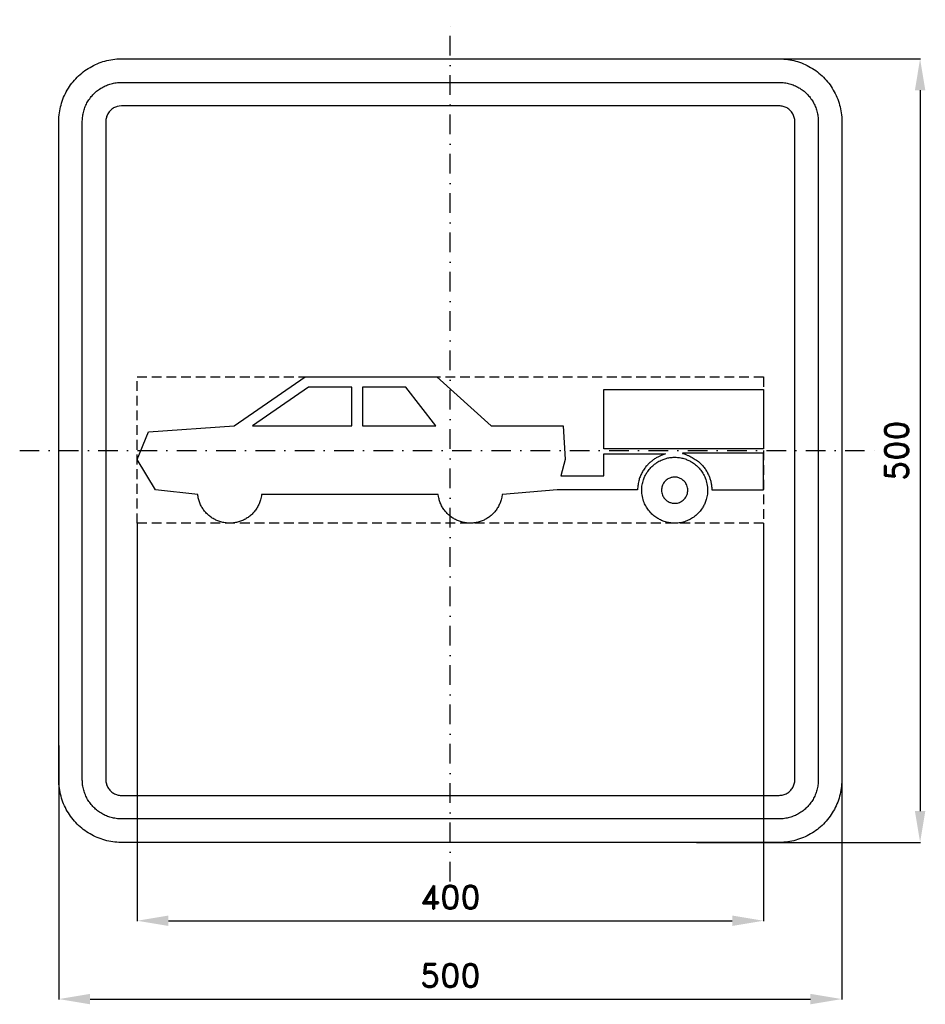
# Model space of a CAD drawing. Header units: millimetres. Extents: x -275 to 303, y -353 to 275.
import ezdxf

# ---------------------------------------------------------------- set-up
doc = ezdxf.new("R2010")
doc.units = ezdxf.units.MM
doc.header["$LTSCALE"] = 5
doc.linetypes.add('ČERCHOVANÁX2', pattern=[2, 1, -0.5, 0, -0.5])
doc.linetypes.add('ČÁRKOVANÁX2', pattern=[1.5, 1, -0.5])
doc.layers.add('Kóty', color=2, linetype='Continuous')
doc.layers.add('Značka', color=7, linetype='Continuous')
doc.styles.get("Standard").update_dxf_attribs({"font": 'romand.shx', "height": 15})
doc.dimstyles.get("Standard").update_dxf_attribs({"dimtxt": 15, "dimasz": 20, "dimexe": 0.18, "dimexo": 0.0625, "dimgap": 7.5, "dimtad": 1, "dimdec": 0, "dimzin": 0, "dimdsep": 46, "dimtxsty": 'Standard', "dimcen": 0.09, "dimadec": 0, "dimazin": 0, "dimtfac": 1, "dimtdec": 0, "dimtofl": 0, "dimtmove": 0, "dimatfit": 3, "dimfxl": 1, "dimtolj": 1, "dimtzin": 0, "dimarcsym": 0})

# ---------------------------------------------------------------- blocks, each defined once
blk = doc.blocks.new('*D0')
at = {"layer": 'Defpoints', "color": 0, "transparency": 16777216}
for p in [(-250, -188.01), (250, -188.01), (250, -350)]:
    blk.add_point(p, dxfattribs=at)
at = {"layer": 'Kóty', "color": 0, "lineweight": -2, "transparency": 16777216}
for p, q in [((-250, -188.08), (-250, -350.18)), ((250, -188.08), (250, -350.18)), ((-230, -350), (230, -350))]:
    blk.add_line(p, q, dxfattribs=at)
at = {"layer": 'Kóty', "color": 0, "transparency": 16777216}
for points in [[(-230, -346.67), (-230, -353.33), (-250, -350)], [(230, -346.67), (230, -353.33), (250, -350)]]:
    blk.add_solid(points, dxfattribs=at)
at = {"layer": 'Kóty', "color": 0, "transparency": 16777216, "insert": (0, -335), "char_height": 15, "attachment_point": 5}
blk.add_mtext('\\A1;500', dxfattribs=at)
blk = doc.blocks.new('*D1')
at = {"layer": 'Defpoints', "color": 0, "transparency": 16777216}
for p in [(177.04, 250), (157.2, -250), (300, -250)]:
    blk.add_point(p, dxfattribs=at)
at = {"layer": 'Kóty', "color": 0, "lineweight": -2, "transparency": 16777216}
for p, q in [((177.1, 250), (300.18, 250)), ((300, 230), (300, -230)), ((157.26, -250), (300.18, -250))]:
    blk.add_line(p, q, dxfattribs=at)
at = {"layer": 'Kóty', "color": 0, "transparency": 16777216}
for points in [[(296.67, 230), (303.33, 230), (300, 250)], [(296.67, -230), (303.33, -230), (300, -250)]]:
    blk.add_solid(points, dxfattribs=at)
at = {"layer": 'Kóty', "color": 0, "transparency": 16777216, "insert": (285, 0), "char_height": 15, "attachment_point": 5, "rotation": 90}
blk.add_mtext('\\A1;500', dxfattribs=at)
blk = doc.blocks.new('*D2')
at = {"layer": 'Defpoints', "color": 0, "transparency": 16777216}
for p in [(-200, -46.27), (200, -46.27), (200, -300)]:
    blk.add_point(p, dxfattribs=at)
at = {"layer": 'Kóty', "color": 0, "lineweight": -2, "transparency": 16777216}
for p, q in [((-200, -46.34), (-200, -300.18)), ((200, -46.34), (200, -300.18)), ((-180, -300), (180, -300))]:
    blk.add_line(p, q, dxfattribs=at)
at = {"layer": 'Kóty', "color": 0, "transparency": 16777216}
for points in [[(-180, -296.67), (-180, -303.33), (-200, -300)], [(180, -296.67), (180, -303.33), (200, -300)]]:
    blk.add_solid(points, dxfattribs=at)
at = {"layer": 'Kóty', "color": 0, "transparency": 16777216, "insert": (0, -285), "char_height": 15, "attachment_point": 5}
blk.add_mtext('\\A1;400', dxfattribs=at)

msp = doc.modelspace()

# ---------------------------------------------------------------- linework, layer by layer
at = {"layer": 'Značka', "color": 6, "linetype": 'ČERCHOVANÁX2', "ltscale": 2.5}
for points in [[(0, -275), (0, 275)], [(-275, 0), (275, 0)]]:
    msp.add_lwpolyline(points, dxfattribs=at)
at = {"layer": 'Značka', "color": 5}
for points in [[(-210, -250), (-210.16, -250), (-210.31, -250, -0.032179), (-215.48, -249.64, -0.035442), (-220.56, -248.58, -0.036268), (-225.46, -246.92, -0.034421), (-230.09, -244.59, -0.033722), (-234.4, -241.71, -0.034086), (-238.28, -238.28, -0.034211), (-241.72, -234.4, -0.03423), (-244.59, -230.09, -0.034043), (-246.91, -225.46, -0.033412), (-248.58, -220.56, -0.034128), (-249.65, -215.48, -0.036744), (-250, -210.31), (-250, -210.16), (-250, -210), (-250, 210), (-250, 210.16), (-250, 210.31, -0.032179), (-249.64, 215.48, -0.035444), (-248.58, 220.55, -0.036261), (-246.92, 225.46, -0.03442), (-244.59, 230.09, -0.033724), (-241.71, 234.4, -0.034085), (-238.28, 238.28, -0.034204), (-234.4, 241.72, -0.034232), (-230.09, 244.59, -0.034048), (-225.46, 246.91, -0.033416), (-220.56, 248.58, -0.034129), (-215.48, 249.65, -0.036753), (-210.31, 250), (-210.16, 250), (-210, 250), (210, 250), (210.16, 250), (210.31, 250, -0.032191), (215.48, 249.64, -0.03544), (220.55, 248.58, -0.03627), (225.46, 246.92, -0.034436), (230.09, 244.59, -0.033725), (234.4, 241.71, -0.034081), (238.28, 238.28, -0.034198), (241.72, 234.4, -0.034229), (244.59, 230.09, -0.034034), (246.91, 225.46, -0.033402), (248.58, 220.55, -0.034131), (249.65, 215.48, -0.03674), (250, 210.31), (250, 210.16), (250, 210), (250, -210), (250, -210.16), (250, -210.31, -0.032179), (249.64, -215.48, -0.035442), (248.58, -220.56, -0.03626), (246.92, -225.46, -0.034424), (244.59, -230.09, -0.033722), (241.71, -234.4, -0.034097), (238.28, -238.28, -0.034218), (234.4, -241.72, -0.034238), (230.09, -244.59, -0.034053), (225.46, -246.91, -0.033415), (220.55, -248.58, -0.034126), (215.48, -249.65, -0.036746), (210.31, -250), (210.16, -250), (210, -250), (-210, -250)], [(-210, -235), (-210.1, -235), (-210.2, -235, -0.032182), (-213.43, -234.77, -0.035441), (-216.6, -234.11, -0.036267), (-219.66, -233.08, -0.034424), (-222.56, -231.62, -0.033722), (-225.25, -229.82, -0.034085), (-227.68, -227.68, -0.034211), (-229.82, -225.25, -0.034229), (-231.62, -222.56, -0.034045), (-233.07, -219.66, -0.033411), (-234.11, -216.6, -0.034126), (-234.78, -213.42, -0.036745), (-235, -210.2), (-235, -210.1), (-235, -210), (-235, 210), (-235, 210.1), (-235, 210.2, -0.032181), (-234.77, 213.42, -0.035444), (-234.11, 216.6, -0.036263), (-233.08, 219.66, -0.034429), (-231.62, 222.56, -0.033713), (-229.82, 225.25, -0.034084), (-227.68, 227.68, -0.034214), (-225.25, 229.82, -0.034227), (-222.56, 231.62, -0.034061), (-219.66, 233.07, -0.033408), (-216.6, 234.11, -0.034138), (-213.42, 234.78, -0.036755), (-210.2, 235), (-210.1, 235), (-210, 235), (210, 235), (210.1, 235), (210.2, 235, -0.032179), (213.42, 234.77, -0.035429), (216.6, 234.11, -0.036279), (219.66, 233.08, -0.034408), (222.56, 231.62, -0.033726), (225.25, 229.82, -0.034094), (227.68, 227.68, -0.034195), (229.82, 225.25, -0.034235), (231.62, 222.56, -0.034043), (233.07, 219.66, -0.033419), (234.11, 216.6, -0.034118), (234.78, 213.42, -0.036737), (235, 210.2), (235, 210.1), (235, 210), (235, -210), (235, -210.1), (235, -210.2, -0.032179), (234.77, -213.42, -0.035469), (234.11, -216.6, -0.036283), (233.08, -219.66, -0.034439), (231.62, -222.56, -0.033742), (229.82, -225.25, -0.034076), (227.68, -227.68, -0.034214), (225.25, -229.82, -0.034227), (222.56, -231.62, -0.034036), (219.66, -233.07, -0.033418), (216.6, -234.11, -0.034122), (213.42, -234.78, -0.036743), (210.2, -235), (210.1, -235), (210, -235), (-210, -235)], [(-210, -220), (210, -220), (210.04, -220), (210.08, -220, 0.03219), (211.37, -219.91, 0.035447), (212.64, -219.65, 0.036255), (213.87, -219.23, 0.034436), (215.02, -218.65, 0.033693), (216.1, -217.93, 0.034097), (217.07, -217.07, 0.03418), (217.93, -216.1, 0.034239), (218.65, -215.02, 0.034066), (219.23, -213.87, 0.033377), (219.65, -212.64, 0.034177), (219.91, -211.37, 0.036718), (220, -210.08), (220, -210.04), (220, -210), (220, 210), (220, 210.04), (220, 210.08, 0.032178), (219.91, 211.37, 0.035393), (219.65, 212.64, 0.036297), (219.23, 213.87, 0.034444), (218.65, 215.02, 0.033742), (217.93, 216.1, 0.034034), (217.07, 217.07, 0.034185), (216.1, 217.93, 0.03418), (215.02, 218.65, 0.034055), (213.87, 219.23, 0.033395), (212.64, 219.65, 0.034132), (211.37, 219.91, 0.036764), (210.08, 220), (210.04, 220), (210, 220), (-210, 220), (-210.04, 220), (-210.08, 220), (-211.37, 219.91), (-212.64, 219.65, 0.036239), (-213.87, 219.23, 0.03438), (-215.02, 218.65, 0.033693), (-216.1, 217.93, 0.034077), (-217.07, 217.07, 0.034202), (-217.93, 216.1, 0.034232), (-218.65, 215.02, 0.034054), (-219.23, 213.87, 0.03342), (-219.65, 212.64, 0.034124), (-219.91, 211.37, 0.036746), (-220, 210.08), (-220, 210.04), (-220, 210), (-220, -210), (-220, -210.04), (-220, -210.08, 0.032185), (-219.91, -211.37, 0.035443), (-219.65, -212.64, 0.036268), (-219.23, -213.87, 0.034425), (-218.65, -215.02, 0.033725), (-217.93, -216.1, 0.034081), (-217.07, -217.07, 0.034202), (-216.1, -217.93, 0.034232), (-215.02, -218.65, 0.034047), (-213.87, -219.23, 0.033416), (-212.64, -219.65, 0.034129), (-211.37, -219.91, 0.036753), (-210.08, -220), (-210.04, -220), (-210, -220)], [(70.62, -16.1), (98, -16.08), (98, -2.03), (137.34, -2.03), (137.29, -2.05), (137.23, -2.06), (136.91, -2.18), (136.59, -2.3), (136.29, -2.41), (135.99, -2.53), (135.63, -2.68), (135.26, -2.83), (134.91, -2.99), (134.55, -3.15), (134.18, -3.32), (133.82, -3.51), (133.77, -3.53), (133.71, -3.56), (133.34, -3.73), (132.97, -3.9, 0.025473), (130.95, -5, 0.026125), (129.04, -6.3, 0.024543), (127.37, -7.67, 0.023985), (125.85, -9.2, 0.029274), (124.13, -11.28, 0.028321), (122.66, -13.55, 0.030836), (121.41, -16, 0.036946), (120.51, -18.58, 0.035738), (119.89, -21.73, 0.011739), (119.56, -24.96), (68.17, -24.96), (33.33, -27.94), (33.09, -27.94), (32.81, -29.64, -0.019065), (32.45, -31.32, -0.037711), (31.57, -33.85, -0.034555), (30.33, -36.24, -0.033674), (28.81, -38.46, -0.034439), (27.01, -40.45, -0.034594), (24.98, -42.2, -0.034415), (22.72, -43.66, -0.034388), (20.3, -44.82, -0.034418), (17.74, -45.64, -0.03442), (15.1, -46.14, -0.034415), (12.42, -46.27, -0.034416), (9.74, -46.07, -0.034428), (7.11, -45.51, -0.034416), (4.58, -44.62, -0.034347), (2.18, -43.39, -0.034415), (-0.04, -41.87, -0.034755), (-2.02, -40.07, -0.034395), (-3.77, -38.03, -0.033011), (-5.23, -35.78, -0.034563), (-6.41, -33.35, -0.039761), (-7.22, -30.8, -0.017337), (-7.51, -29.38), (-7.74, -27.94), (-7.74, -27.94), (-120.26, -27.94), (-120.5, -27.94, -0.00633), (-120.78, -29.64, -0.019061), (-121.15, -31.32, -0.037704), (-122.03, -33.85, -0.034564), (-123.26, -36.24, -0.033676), (-124.78, -38.46, -0.034427), (-126.58, -40.45, -0.034597), (-128.62, -42.2, -0.034417), (-130.88, -43.66, -0.034385), (-133.3, -44.82, -0.034418), (-135.86, -45.64, -0.03442), (-138.5, -46.14, -0.034416), (-141.18, -46.27, -0.034416), (-143.86, -46.07, -0.034428), (-146.49, -45.51, -0.034418), (-149.02, -44.62, -0.034345), (-151.41, -43.39, -0.034415), (-153.63, -41.87, -0.034757), (-155.62, -40.07, -0.034396), (-157.37, -38.03, -0.033011), (-158.83, -35.78, -0.034558), (-160.01, -33.35, -0.039762), (-160.81, -30.8, -0.017337), (-161.11, -29.38, -0.005762), (-161.33, -27.94), (-161.33, -27.94), (-188.33, -24.94), (-200, -5.61), (-192.67, 12.06), (-138, 15.73), (-92.67, 47.06), (-8.67, 47.06), (26, 15.73), (72, 15.73), (73.33, -5.61), (70.62, -16.1)], [(143.27, -46.27), (142.75, -46.27), (142.23, -46.25, -0.035658), (139.4, -45.93, -0.037213), (136.64, -45.2, -0.03426), (134.22, -44.23, -0.032644), (131.94, -42.95, -0.039492), (129.36, -41, -0.040216), (127.12, -38.68, -0.040837), (125.23, -36.04, -0.040731), (123.79, -33.13, -0.050229), (122.63, -29.28, -0.050885), (122.26, -25.27, -0.043023), (122.52, -21.9, -0.042749), (123.34, -18.64, -0.032911), (124.31, -16.22, -0.032259), (125.59, -13.94, -0.03955), (127.53, -11.36, -0.040089), (129.86, -9.12, -0.040745), (132.5, -7.22, -0.041198), (135.41, -5.79, -0.031687), (137.77, -4.98, -0.031257), (140.2, -4.48, -0.013309), (141.22, -4.35, -0.014307), (142.23, -4.28, -0.005641), (142.75, -4.27), (143.27, -4.26), (143.79, -4.27), (144.31, -4.28, -0.035656), (147.14, -4.6, -0.037208), (149.9, -5.33, -0.034253), (152.32, -6.3, -0.032637), (154.6, -7.59, -0.039485), (157.18, -9.53, -0.040221), (159.42, -11.85, -0.040833), (161.31, -14.49, -0.040725), (162.75, -17.41, -0.050233), (163.91, -21.26, -0.050894), (164.28, -25.27, -0.043023), (164.03, -28.63, -0.042773), (163.21, -31.9, -0.032946), (162.23, -34.32, -0.032217), (160.95, -36.59, -0.039525), (159.01, -39.18, -0.040362), (156.68, -41.42, -0.040761), (154.05, -43.3, -0.039741), (151.13, -44.74, -0.044082), (147.78, -45.82, -0.048971), (144.31, -46.25, -0.005792), (143.79, -46.27), (143.27, -46.27)], [(166.99, -24.96), (200, -24.94), (200, -1.67), (148.2, -1.68), (148.28, -1.7), (148.35, -1.73), (148.88, -1.9), (149.4, -2.08), (149.89, -2.26), (150.38, -2.45), (150.86, -2.65), (151.33, -2.85), (151.7, -3.01), (152.08, -3.18), (152.53, -3.4), (152.98, -3.63, -0.020154), (155.79, -5.17, -0.036939), (158.39, -7.01, -0.034807), (160.35, -8.8, -0.029229), (162.07, -10.82, -0.02784), (163.58, -13.02, -0.030045), (164.83, -15.38, -0.024629), (165.65, -17.38, -0.023274), (166.27, -19.45, -0.026061), (166.75, -21.76, -0.029233), (166.97, -24.11), (166.98, -24.53), (166.99, -24.96)], [(143.27, -33.62), (143.48, -33.62), (143.68, -33.61, 0.043421), (145.07, -33.44, 0.045754), (146.4, -33.02, 0.04278), (147.56, -32.45, 0.040547), (148.61, -31.69, 0.039599), (149.53, -30.8, 0.040484), (150.31, -29.77, 0.032999), (150.82, -28.87, 0.032624), (151.2, -27.9, 0.041832), (151.53, -26.61, 0.042166), (151.63, -25.27, 0.050542), (151.49, -23.67, 0.051398), (151.02, -22.14, 0.041595), (150.45, -20.98, 0.040126), (149.7, -19.93, 0.039605), (148.8, -19, 0.04067), (147.78, -18.23, 0.032956), (146.87, -17.72, 0.031721), (145.91, -17.34, 0.035676), (144.81, -17.04, 0.039997), (143.68, -16.92), (143.48, -16.91), (143.27, -16.91), (143.06, -16.91, 0.005382), (142.86, -16.92, 0.013656), (142.45, -16.95, 0.012722), (142.05, -17, 0.030352), (141.08, -17.2, 0.031662), (140.14, -17.52, 0.041529), (138.98, -18.09, 0.04073), (137.93, -18.84, 0.040285), (137.01, -19.73, 0.040531), (136.23, -20.76, 0.032895), (135.73, -21.67, 0.032636), (135.34, -22.63, 0.041877), (135.01, -23.93, 0.042202), (134.91, -25.27, 0.050501), (135.06, -26.86, 0.051394), (135.52, -28.39, 0.041588), (136.09, -29.55, 0.040131), (136.84, -30.6, 0.039576), (137.74, -31.53, 0.040628), (138.76, -32.3, 0.032952), (139.67, -32.81, 0.031698), (140.63, -33.2, 0.035673), (141.73, -33.49, 0.039989), (142.86, -33.61), (143.06, -33.62), (143.27, -33.62)]]:
    msp.add_lwpolyline(points, format="xyb", dxfattribs=at)
at = {"layer": 'Značka', "color": 6, "linetype": 'ČÁRKOVANÁX2', "ltscale": 1.25}
msp.add_lwpolyline([(-200, -46.27), (-200, 47.06), (200, 47.06), (200, -46.27), (-200, -46.27)], dxfattribs=at)
at = {"layer": 'Značka', "color": 5}
for points in [[(-90.59, 40.39), (-126.28, 15.73), (-62.83, 15.73), (-62.83, 40.39), (-90.59, 40.39)], [(-56.17, 40.39), (-56.17, 15.73), (-9.33, 15.73), (-28.33, 40.39), (-56.17, 40.39)], [(98.09, 39.11), (200, 39.11), (200, 1.13), (98.09, 1.13), (98.09, 39.11)]]:
    msp.add_lwpolyline(points, dxfattribs=at)

# ---------------------------------------------------------------- dimensions: what is measured, and where the dimension line sits
at = {"layer": 'Kóty'}
dim = msp.add_linear_dim(base=(300, -250), p1=(177.04, 250), p2=(157.2, -250), angle=90, dimstyle='Standard', dxfattribs=at)
dim.commit()
dim.dimension.update_dxf_attribs({"geometry": '*D1', "text_midpoint": (285, 0)})
for base, p1, p2, picture, middle in [((200, -300), (-200, -46.27), (200, -46.27), '*D2', (0, -285)), ((250, -350), (-250, -188.01), (250, -188.01), '*D0', (0, -335))]:
    dim = msp.add_linear_dim(base=base, p1=p1, p2=p2, dimstyle='Standard', dxfattribs=at)
    dim.commit()
    dim.dimension.update_dxf_attribs({"geometry": picture, "text_midpoint": middle})

doc.saveas('drawing.dxf')
